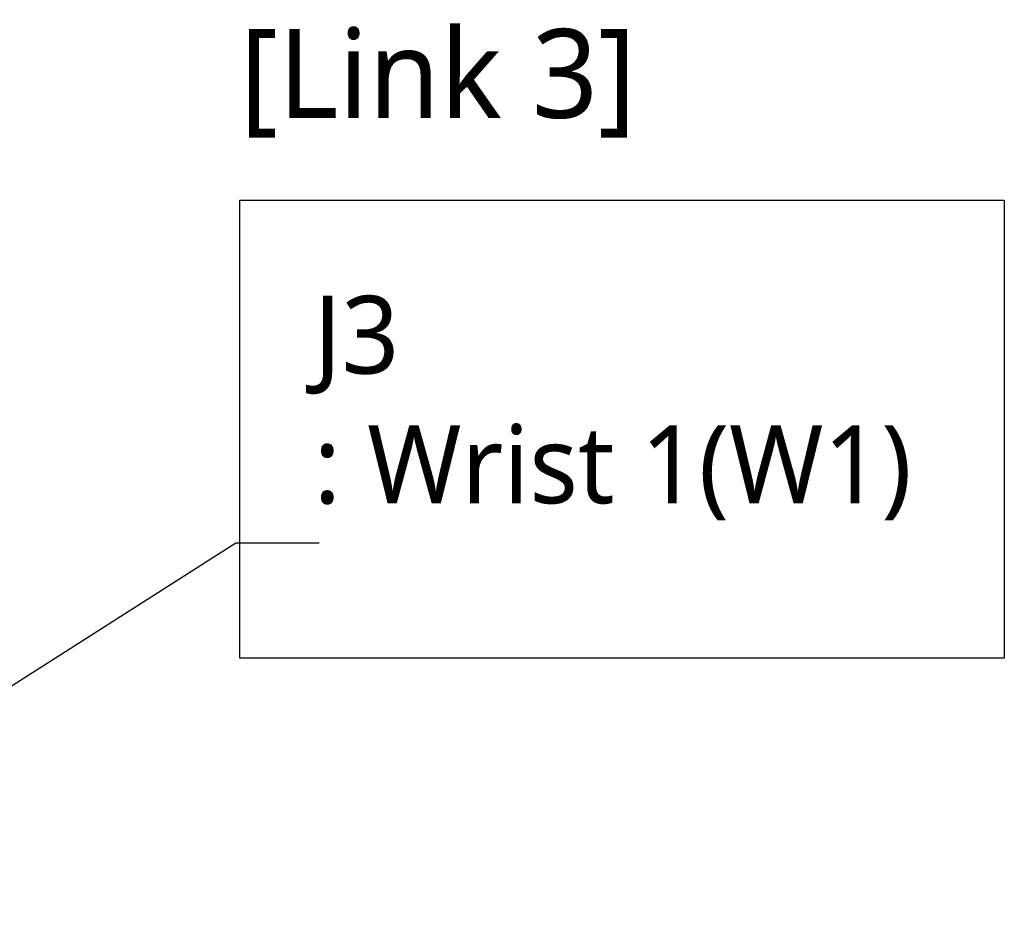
# Model space of a CAD drawing. Header units: millimetres. Extents: x 0 to 3390, y 0 to 1680.
# Tile 123 of 194: x 1191 to 1368, y 847 to 1007. Entities that reach past the tile are written whole.
import ezdxf

# ---------------------------------------------------------------- set-up
doc = ezdxf.new("R2010")
doc.units = ezdxf.units.MM
doc.header["$LTSCALE"] = 0.2
doc.layers.add('05_Section Line', color=3, linetype='Continuous')
doc.styles.add('Rainbow-4.0 Style', font='malgunsl.ttf')
doc.styles.add('Rainbow-5.0 Style', font='malgunsl.ttf')
doc.dimstyles.new('Rainbow-4.0 Style', dxfattribs={"dimtxt": 3.5, "dimasz": 2.5, "dimexe": 1, "dimexo": 1, "dimgap": 1, "dimtad": 1, "dimdsep": 46, "dimtxsty": 'Rainbow-4.0 Style', "dimcen": 0, "dimclrd": 251, "dimclre": 251, "dimclrt": 7, "dimazin": 3, "dimtp": 0.1, "dimtm": 0.1, "dimtfac": 0.61, "dimtmove": 0, "dimatfit": 3, "dimfxl": 1, "dimlwd": -1, "dimlwe": -1, "dimarcsym": 1})

msp = doc.modelspace()

# ---------------------------------------------------------------- linework, layer by layer
at = {"layer": '05_Section Line'}
msp.add_lwpolyline([(1230.304, 974.646), (1367.924, 974.646), (1367.924, 892.229), (1230.304, 892.229)], close=True, dxfattribs=at)

# ---------------------------------------------------------------- texts
at = {"insert": (1230.304, 995.676), "char_height": 16, "attachment_point": 4, "style": 'Rainbow-5.0 Style'}
msp.add_mtext('[Link 3]', dxfattribs=at)
at = {"color": 7, "insert": (1243.603, 916.986), "char_height": 14, "attachment_point": 7, "style": 'Rainbow-4.0 Style'}
msp.add_mtext('J3\\P: Wrist 1(W1)', dxfattribs=at)

# ---------------------------------------------------------------- leaders
at = {"annotation_type": 0, "has_hookline": 1, "hookline_direction": 0}
msp.add_leader([(1125.546, 846.638), (1229.603, 912.986), (1239.603, 912.986)], dimstyle='Rainbow-4.0 Style', override={"dimscale": 4}, dxfattribs=at)

doc.saveas('drawing.dxf')
